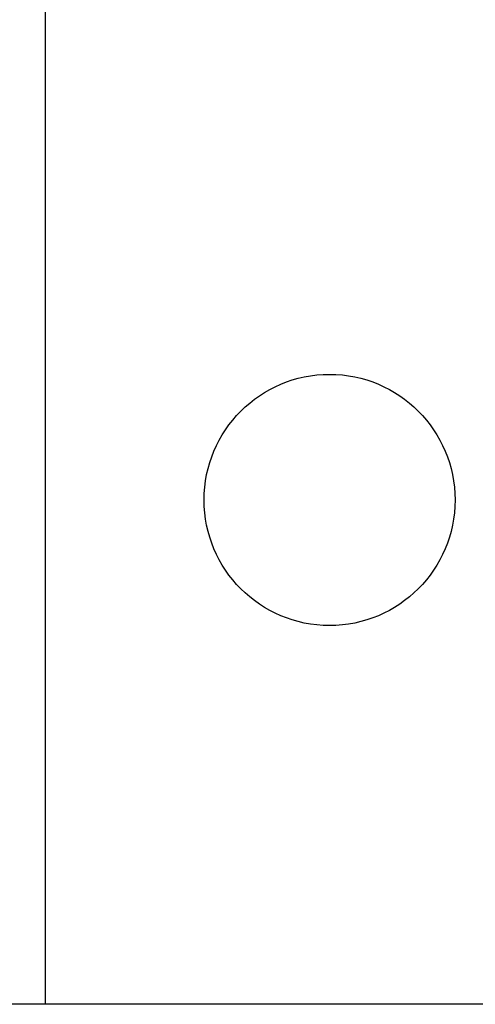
# Model space of a CAD drawing. Extents: x 0 to 210, y 0 to 297.
# Tile 60 of 68: x 147.32 to 149.44, y 198.2 to 202.77. Entities that reach past the tile are written whole.
import ezdxf

# ---------------------------------------------------------------- set-up
doc = ezdxf.new("R2010")
doc.units = 0
doc.layers.get('0').update_dxf_attribs({"linetype": 'CONTINUOUS'})
doc.layers.add('BL$4----', color=7, linetype='CONTINUOUS')
doc.layers.add('ET$1A---_TEKST', color=7, linetype='CONTINUOUS')

msp = doc.modelspace()

# ---------------------------------------------------------------- linework, layer by layer
for p, q in [((147.4387, 198.2036), (143.4844, 198.2036)), ((151.393, 198.2036), (147.4387, 198.2036))]:
    msp.add_line(p, q)
at = {"layer": 'BL$4----'}
msp.add_circle((148.759, 200.5436), 0.5828, dxfattribs=at)
at = {"layer": 'ET$1A---_TEKST'}
msp.add_line((147.4387, 202.8836), (147.4387, 198.2036), dxfattribs=at)
msp.add_line((147.4387, 202.8836), (147.4387, 198.2036), dxfattribs=at)

doc.saveas('drawing.dxf')
